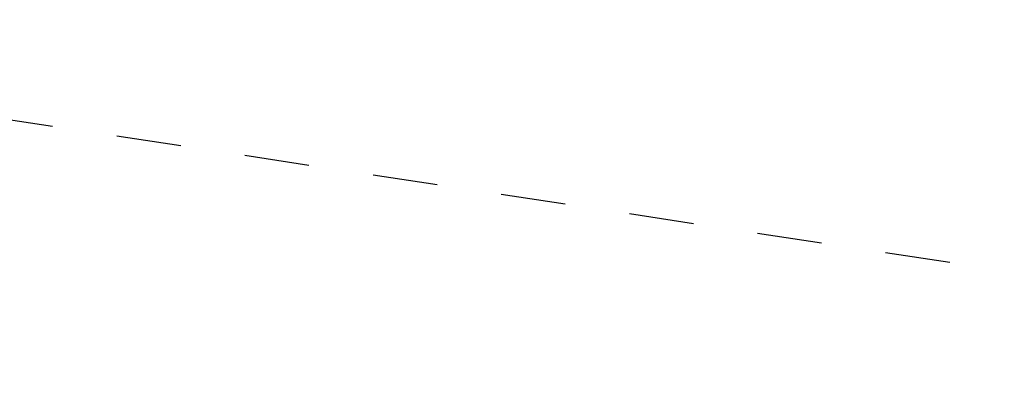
# Paper-space layout 'Layout1' of a CAD drawing. Header units: inches. Extents: x 29 to 351, y 58 to 234.
# Tile 44 of 104: x 34.51 to 36.181, y 183.957 to 184.567. Entities that reach past the tile are written whole.
import ezdxf

# ---------------------------------------------------------------- set-up
doc = ezdxf.new("R2010")
doc.units = ezdxf.units.IN
doc.header["$LTSCALE"] = 1.1
doc.header["$MEASUREMENT"] = 0
doc.linetypes.add('DASHED', pattern=[0.2, 0.1, -0.1])
doc.layers.get('0').update_dxf_attribs({"linetype": 'CONTINUOUS'})

psp = doc.layouts.get("Layout1")

# ---------------------------------------------------------------- linework, layer by layer
at = {"color": 4, "linetype": 'DASHED'}
psp.add_line((37.39341717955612, 183.9565821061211), (33.37173773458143, 184.5668219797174), dxfattribs=at)

doc.saveas('drawing.dxf')
